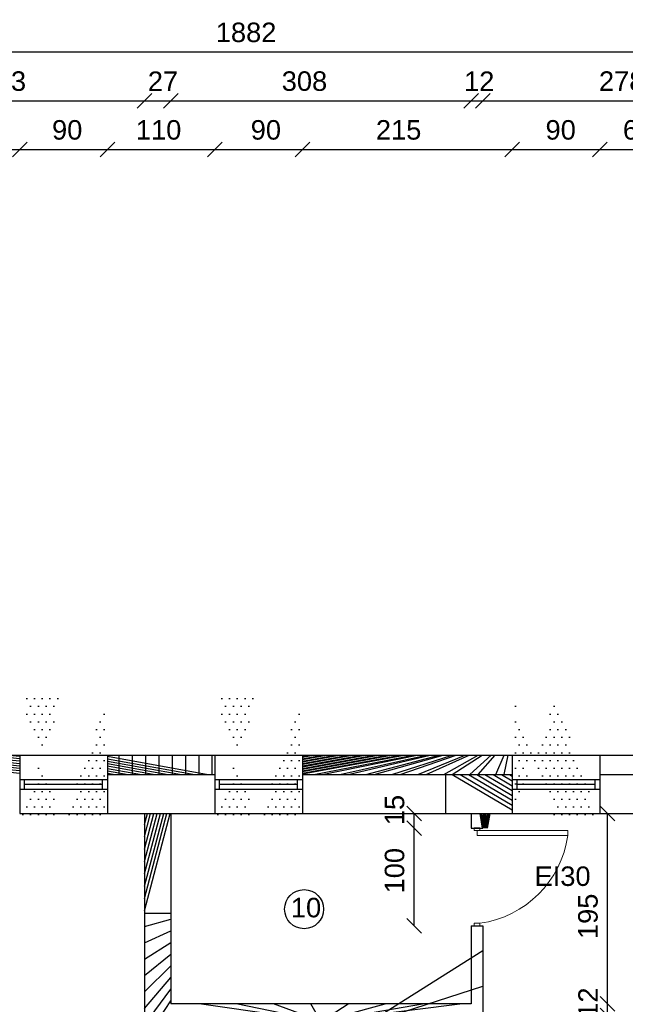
# Model space of a CAD drawing. Header units: millimetres. Extents: x 6528 to 149658, y 3342 to 12852.
# Tile 90 of 122: x 78272 to 78893, y 8598 to 9608. Entities that reach past the tile are written whole.
import ezdxf

# ---------------------------------------------------------------- set-up
doc = ezdxf.new("R2010")
doc.units = ezdxf.units.MM
doc.styles.get("Standard").update_dxf_attribs({"font": 'arial.ttf'})
doc.dimstyles.new('ISO-25', dxfattribs={"dimtxt": 2.5, "dimasz": 2.5, "dimexe": 1.25, "dimexo": 0.625, "dimtad": 1, "dimtxsty": 'Standard', "dimcen": 2.5, "dimadec": 0, "dimazin": 0, "dimtfac": 1, "dimtmove": 0, "dimatfit": 3, "dimfxl": 1, "dimarcsym": 0})

# ---------------------------------------------------------------- blocks, each defined once
blk = doc.blocks.new('_Oblique')
at = {"color": 0, "linetype": 'ByBlock', "lineweight": -2}
blk.add_line((-0.5, -0.5), (0.5, 0.5), dxfattribs=at)
blk = doc.blocks.new('*D2611')
at = {"color": 0, "lineweight": -2, "transparency": 16777216}
blk.add_line((78426.85100691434, 9524.738408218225), (78734.85100739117, 9524.738408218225), dxfattribs=at)
at = {"layer": 'Defpoints', "color": 0, "transparency": 16777216}
for p in [(78734.85100739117, 9524.738408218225), (78426.85100691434, 8793.670604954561), (78734.85100739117, 8786.17059684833)]:
    blk.add_point(p, dxfattribs=at)
at = {"color": 0, "lineweight": -2, "transparency": 16777216, "xscale": 15, "yscale": 15, "zscale": 15, "rotation": 180}
blk.add_blockref('_Oblique', (78426.85100691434, 9524.738408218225), dxfattribs=at)
at = {"color": 0, "lineweight": -2, "transparency": 16777216, "xscale": 15, "yscale": 15, "zscale": 15}
blk.add_blockref('_Oblique', (78734.85100739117, 9524.738408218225), dxfattribs=at)
at = {"color": 0, "transparency": 16777216, "insert": (78563.85267536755, 9544.72840691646), "char_height": 20, "attachment_point": 5}
blk.add_mtext('308', dxfattribs=at)
blk = doc.blocks.new('*D2612')
at = {"color": 0, "lineweight": -2, "transparency": 16777216}
blk.add_line((78399.85100691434, 9524.738408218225), (78426.85100691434, 9524.738408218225), dxfattribs=at)
at = {"layer": 'Defpoints', "color": 0, "transparency": 16777216}
for p in [(78426.85100691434, 9524.738408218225), (78399.85100691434, 8793.670604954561), (78426.85100691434, 8793.670604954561)]:
    blk.add_point(p, dxfattribs=at)
at = {"color": 0, "lineweight": -2, "transparency": 16777216, "xscale": 15, "yscale": 15, "zscale": 15, "rotation": 180}
blk.add_blockref('_Oblique', (78399.85100691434, 9524.738408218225), dxfattribs=at)
at = {"color": 0, "lineweight": -2, "transparency": 16777216, "xscale": 15, "yscale": 15, "zscale": 15}
blk.add_blockref('_Oblique', (78426.85100691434, 9524.738408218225), dxfattribs=at)
at = {"color": 0, "transparency": 16777216, "insert": (78418.76561372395, 9544.72840691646), "char_height": 20, "attachment_point": 5}
blk.add_mtext('27', dxfattribs=at)
blk = doc.blocks.new('*D2615')
at = {"color": 0, "lineweight": -2, "transparency": 16777216}
blk.add_line((77479.85100667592, 9574.738408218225), (79361.85100691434, 9574.738408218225), dxfattribs=at)
at = {"layer": 'Defpoints', "color": 0, "transparency": 16777216}
for p in [(79361.85100691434, 9574.738408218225), (77479.85100667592, 8853.67060507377), (79361.85100691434, 8853.67060507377)]:
    blk.add_point(p, dxfattribs=at)
at = {"color": 0, "lineweight": -2, "transparency": 16777216, "xscale": 15, "yscale": 15, "zscale": 15, "rotation": 180}
blk.add_blockref('_Oblique', (77479.85100667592, 9574.738408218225), dxfattribs=at)
at = {"color": 0, "lineweight": -2, "transparency": 16777216, "xscale": 15, "yscale": 15, "zscale": 15}
blk.add_blockref('_Oblique', (79361.85100691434, 9574.738408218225), dxfattribs=at)
at = {"color": 0, "transparency": 16777216, "insert": (78503.99978797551, 9594.72840691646), "char_height": 20, "attachment_point": 5}
blk.add_mtext('1882', dxfattribs=at)
blk = doc.blocks.new('*D2712')
at = {"color": 0, "lineweight": -2, "transparency": 16777216}
blk.add_line((78073.85100691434, 9474.738408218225), (78271.85100691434, 9474.738408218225), dxfattribs=at)
at = {"layer": 'Defpoints', "color": 0, "transparency": 16777216}
for p in [(78271.85100691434, 9474.738408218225), (78073.85100691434, 8853.670605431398), (78271.85100691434, 8853.670605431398)]:
    blk.add_point(p, dxfattribs=at)
at = {"color": 0, "lineweight": -2, "transparency": 16777216, "xscale": 15, "yscale": 15, "zscale": 15, "rotation": 180}
blk.add_blockref('_Oblique', (78073.85100691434, 9474.738408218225), dxfattribs=at)
at = {"color": 0, "lineweight": -2, "transparency": 16777216, "xscale": 15, "yscale": 15, "zscale": 15}
blk.add_blockref('_Oblique', (78271.85100691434, 9474.738408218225), dxfattribs=at)
at = {"color": 0, "transparency": 16777216, "insert": (78160.33957760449, 9494.72840691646), "char_height": 20, "attachment_point": 5}
blk.add_mtext('198', dxfattribs=at)
blk = doc.blocks.new('*D2713')
at = {"color": 0, "lineweight": -2, "transparency": 16777216}
blk.add_line((78271.85100691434, 9474.738408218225), (78361.85100691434, 9474.738408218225), dxfattribs=at)
at = {"layer": 'Defpoints', "color": 0, "transparency": 16777216}
for p in [(78361.85100691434, 9474.738408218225), (78271.85100691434, 8853.67060507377), (78361.85100691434, 8853.670605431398)]:
    blk.add_point(p, dxfattribs=at)
at = {"color": 0, "lineweight": -2, "transparency": 16777216, "xscale": 15, "yscale": 15, "zscale": 15, "rotation": 180}
blk.add_blockref('_Oblique', (78271.85100691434, 9474.738408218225), dxfattribs=at)
at = {"color": 0, "lineweight": -2, "transparency": 16777216, "xscale": 15, "yscale": 15, "zscale": 15}
blk.add_blockref('_Oblique', (78361.85100691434, 9474.738408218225), dxfattribs=at)
at = {"color": 0, "transparency": 16777216, "insert": (78320.55841152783, 9494.72840691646), "char_height": 20, "attachment_point": 5}
blk.add_mtext('90', dxfattribs=at)
blk = doc.blocks.new('*D2714')
at = {"color": 0, "lineweight": -2, "transparency": 16777216}
blk.add_line((78361.85100691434, 9474.738408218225), (78471.85100596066, 9474.738408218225), dxfattribs=at)
at = {"layer": 'Defpoints', "color": 0, "transparency": 16777216}
for p in [(78471.85100596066, 9474.738408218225), (78361.85100691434, 8853.67060507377), (78471.85100596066, 8793.670604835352)]:
    blk.add_point(p, dxfattribs=at)
at = {"color": 0, "lineweight": -2, "transparency": 16777216, "xscale": 15, "yscale": 15, "zscale": 15, "rotation": 180}
blk.add_blockref('_Oblique', (78361.85100691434, 9474.738408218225), dxfattribs=at)
at = {"color": 0, "lineweight": -2, "transparency": 16777216, "xscale": 15, "yscale": 15, "zscale": 15}
blk.add_blockref('_Oblique', (78471.85100596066, 9474.738408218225), dxfattribs=at)
at = {"color": 0, "transparency": 16777216, "insert": (78414.29469387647, 9494.72840691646), "char_height": 20, "attachment_point": 5}
blk.add_mtext('110', dxfattribs=at)
blk = doc.blocks.new('*D2715')
at = {"color": 0, "lineweight": -2, "transparency": 16777216}
blk.add_line((78471.85100691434, 9474.738408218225), (78561.85100691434, 9474.738408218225), dxfattribs=at)
at = {"layer": 'Defpoints', "color": 0, "transparency": 16777216}
for p in [(78561.85100691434, 9474.738408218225), (78471.85100691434, 8853.67060507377), (78561.85100691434, 8853.670604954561)]:
    blk.add_point(p, dxfattribs=at)
at = {"color": 0, "lineweight": -2, "transparency": 16777216, "xscale": 15, "yscale": 15, "zscale": 15, "rotation": 180}
blk.add_blockref('_Oblique', (78471.85100691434, 9474.738408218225), dxfattribs=at)
at = {"color": 0, "lineweight": -2, "transparency": 16777216, "xscale": 15, "yscale": 15, "zscale": 15}
blk.add_blockref('_Oblique', (78561.85100691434, 9474.738408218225), dxfattribs=at)
at = {"color": 0, "transparency": 16777216, "insert": (78524.29469387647, 9494.72840691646), "char_height": 20, "attachment_point": 5}
blk.add_mtext('90', dxfattribs=at)
blk = doc.blocks.new('*D2716')
at = {"color": 0, "lineweight": -2, "transparency": 16777216}
blk.add_line((78561.85100691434, 9474.738408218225), (78776.85100691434, 9474.738408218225), dxfattribs=at)
at = {"layer": 'Defpoints', "color": 0, "transparency": 16777216}
for p in [(78776.85100691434, 9474.738408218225), (78561.85100691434, 8853.670604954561), (78776.85100691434, 8853.670605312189)]:
    blk.add_point(p, dxfattribs=at)
at = {"color": 0, "lineweight": -2, "transparency": 16777216, "xscale": 15, "yscale": 15, "zscale": 15, "rotation": 180}
blk.add_blockref('_Oblique', (78561.85100691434, 9474.738408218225), dxfattribs=at)
at = {"color": 0, "lineweight": -2, "transparency": 16777216, "xscale": 15, "yscale": 15, "zscale": 15}
blk.add_blockref('_Oblique', (78776.85100691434, 9474.738408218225), dxfattribs=at)
at = {"color": 0, "transparency": 16777216, "insert": (78660.40581362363, 9494.72840691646), "char_height": 20, "attachment_point": 5}
blk.add_mtext('215', dxfattribs=at)
blk = doc.blocks.new('*D2717')
at = {"color": 0, "lineweight": -2, "transparency": 16777216}
blk.add_line((78776.85100691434, 9474.738408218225), (78866.85100691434, 9474.738408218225), dxfattribs=at)
at = {"layer": 'Defpoints', "color": 0, "transparency": 16777216}
for p in [(78866.85100691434, 9474.738408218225), (78776.85100691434, 8853.670605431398), (78866.85100691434, 8853.670605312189)]:
    blk.add_point(p, dxfattribs=at)
at = {"color": 0, "lineweight": -2, "transparency": 16777216, "xscale": 15, "yscale": 15, "zscale": 15, "rotation": 180}
blk.add_blockref('_Oblique', (78776.85100691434, 9474.738408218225), dxfattribs=at)
at = {"color": 0, "lineweight": -2, "transparency": 16777216, "xscale": 15, "yscale": 15, "zscale": 15}
blk.add_blockref('_Oblique', (78866.85100691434, 9474.738408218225), dxfattribs=at)
at = {"color": 0, "transparency": 16777216, "insert": (78826.60307781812, 9494.72840691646), "char_height": 20, "attachment_point": 5}
blk.add_mtext('90', dxfattribs=at)
blk = doc.blocks.new('*D2718')
at = {"color": 0, "lineweight": -2, "transparency": 16777216}
blk.add_line((78866.85100691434, 9474.738408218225), (78926.85100691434, 9474.738408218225), dxfattribs=at)
at = {"layer": 'Defpoints', "color": 0, "transparency": 16777216}
for p in [(78926.85100691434, 9474.738408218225), (78866.85100691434, 8853.670605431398), (78926.85100691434, 8853.67060507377)]:
    blk.add_point(p, dxfattribs=at)
at = {"color": 0, "lineweight": -2, "transparency": 16777216, "xscale": 15, "yscale": 15, "zscale": 15, "rotation": 180}
blk.add_blockref('_Oblique', (78866.85100691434, 9474.738408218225), dxfattribs=at)
at = {"color": 0, "lineweight": -2, "transparency": 16777216, "xscale": 15, "yscale": 15, "zscale": 15}
blk.add_blockref('_Oblique', (78926.85100691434, 9474.738408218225), dxfattribs=at)
at = {"color": 0, "transparency": 16777216, "insert": (78905.93522160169, 9494.72840691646), "char_height": 20, "attachment_point": 5}
blk.add_mtext('60', dxfattribs=at)
blk = doc.blocks.new('*D2725')
at = {"color": 0, "lineweight": -2, "transparency": 16777216}
blk.add_line((78096.85100691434, 9524.738408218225), (78399.85100691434, 9524.738408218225), dxfattribs=at)
at = {"layer": 'Defpoints', "color": 0, "transparency": 16777216}
for p in [(78399.85100691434, 9524.738408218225), (78096.85100691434, 8853.67060507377), (78399.85100691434, 8793.670604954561)]:
    blk.add_point(p, dxfattribs=at)
at = {"color": 0, "lineweight": -2, "transparency": 16777216, "xscale": 15, "yscale": 15, "zscale": 15, "rotation": 180}
blk.add_blockref('_Oblique', (78096.85100691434, 9524.738408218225), dxfattribs=at)
at = {"color": 0, "lineweight": -2, "transparency": 16777216, "xscale": 15, "yscale": 15, "zscale": 15}
blk.add_blockref('_Oblique', (78399.85100691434, 9524.738408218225), dxfattribs=at)
at = {"color": 0, "transparency": 16777216, "insert": (78255.1194059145, 9544.72840691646), "char_height": 20, "attachment_point": 5}
blk.add_mtext('303', dxfattribs=at)
blk = doc.blocks.new('*D2726')
at = {"color": 0, "lineweight": -2, "transparency": 16777216}
blk.add_line((78734.85100739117, 9524.738408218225), (78746.85100739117, 9524.738408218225), dxfattribs=at)
at = {"layer": 'Defpoints', "color": 0, "transparency": 16777216}
for p in [(78746.85100739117, 9524.738408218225), (78734.85100739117, 8786.17059672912), (78746.85100739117, 8793.670605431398)]:
    blk.add_point(p, dxfattribs=at)
at = {"color": 0, "lineweight": -2, "transparency": 16777216, "xscale": 15, "yscale": 15, "zscale": 15, "rotation": 180}
blk.add_blockref('_Oblique', (78734.85100739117, 9524.738408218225), dxfattribs=at)
at = {"color": 0, "lineweight": -2, "transparency": 16777216, "xscale": 15, "yscale": 15, "zscale": 15}
blk.add_blockref('_Oblique', (78746.85100739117, 9524.738408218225), dxfattribs=at)
at = {"color": 0, "transparency": 16777216, "insert": (78743.03764002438, 9544.72840691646), "char_height": 20, "attachment_point": 5}
blk.add_mtext('12', dxfattribs=at)
blk = doc.blocks.new('*D2727')
at = {"color": 0, "lineweight": -2, "transparency": 16777216}
blk.add_line((78746.85100739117, 9524.738408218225), (79024.85100476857, 9524.738408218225), dxfattribs=at)
at = {"layer": 'Defpoints', "color": 0, "transparency": 16777216}
for p in [(79024.85100476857, 9524.738408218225), (78746.85100739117, 8793.67060519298), (79024.85100476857, 8793.670604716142)]:
    blk.add_point(p, dxfattribs=at)
at = {"color": 0, "lineweight": -2, "transparency": 16777216, "xscale": 15, "yscale": 15, "zscale": 15, "rotation": 180}
blk.add_blockref('_Oblique', (78746.85100739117, 9524.738408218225), dxfattribs=at)
at = {"color": 0, "lineweight": -2, "transparency": 16777216, "xscale": 15, "yscale": 15, "zscale": 15}
blk.add_blockref('_Oblique', (79024.85100476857, 9524.738408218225), dxfattribs=at)
at = {"color": 0, "transparency": 16777216, "insert": (78889.12413232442, 9544.72840691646), "char_height": 20, "attachment_point": 5}
blk.add_mtext('278', dxfattribs=at)
blk = doc.blocks.new('*D2949')
at = {"color": 0, "lineweight": -2, "transparency": 16777216}
blk.add_line((78676.32205717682, 8778.670596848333), (78676.32205717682, 8793.670605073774), dxfattribs=at)
at = {"layer": 'Defpoints', "color": 0, "transparency": 16777216}
for p in [(78676.32205717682, 8793.670605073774), (78734.8510073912, 8793.670605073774), (78734.8510073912, 8778.670596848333)]:
    blk.add_point(p, dxfattribs=at)
at = {"color": 0, "lineweight": -2, "transparency": 16777216, "xscale": 15, "yscale": 15, "zscale": 15}
for p, rotation in [((78676.32205717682, 8793.670605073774), 90), ((78676.32205717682, 8778.670596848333), 270)]:
    blk.add_blockref('_Oblique', p, dxfattribs=dict(at, rotation=rotation))
at = {"color": 0, "transparency": 16777216, "insert": (78656.33204929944, 8797.313542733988), "char_height": 20, "attachment_point": 5, "rotation": 90}
blk.add_mtext('15', dxfattribs=at)
blk = doc.blocks.new('*D2950')
at = {"color": 0, "lineweight": -2, "transparency": 16777216}
blk.add_line((78676.32205908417, 8678.670596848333), (78676.32205908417, 8778.67059732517), dxfattribs=at)
at = {"layer": 'Defpoints', "color": 0, "transparency": 16777216}
for p in [(78676.32205908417, 8778.67059732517), (78734.8510073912, 8778.67059732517), (78734.8510085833, 8678.670596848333)]:
    blk.add_point(p, dxfattribs=at)
at = {"color": 0, "lineweight": -2, "transparency": 16777216, "xscale": 15, "yscale": 15, "zscale": 15}
for p, rotation in [((78676.32205908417, 8778.67059732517), 90), ((78676.32205908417, 8678.670596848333), 270)]:
    blk.add_blockref('_Oblique', p, dxfattribs=dict(at, rotation=rotation))
at = {"color": 0, "transparency": 16777216, "insert": (78656.33204929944, 8735.085391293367), "char_height": 20, "attachment_point": 5, "rotation": 90}
blk.add_mtext('100', dxfattribs=at)
blk = doc.blocks.new('*D2964')
at = {"color": 0, "lineweight": -2, "transparency": 16777216}
blk.add_line((78874.6360108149, 8586.670607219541), (78874.6360108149, 8598.67060733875), dxfattribs=at)
at = {"layer": 'Defpoints', "color": 0, "transparency": 16777216}
for p in [(78734.85101168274, 8598.67060733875), (78874.6360108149, 8598.67060733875), (78734.85101168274, 8586.670607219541)]:
    blk.add_point(p, dxfattribs=at)
at = {"color": 0, "lineweight": -2, "transparency": 16777216, "xscale": 15, "yscale": 15, "zscale": 15}
for p, rotation in [((78874.6360108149, 8598.67060733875), 90), ((78874.6360108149, 8586.670607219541), 270)]:
    blk.add_blockref('_Oblique', p, dxfattribs=dict(at, rotation=rotation))
at = {"color": 0, "transparency": 16777216, "insert": (78854.64599340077, 8599.778612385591), "char_height": 20, "attachment_point": 5, "rotation": 90}
blk.add_mtext('12', dxfattribs=at)
blk = doc.blocks.new('*D2965')
at = {"color": 0, "lineweight": -2, "transparency": 16777216}
blk.add_line((78874.63601558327, 8598.670607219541), (78874.63601558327, 8793.670605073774), dxfattribs=at)
at = {"layer": 'Defpoints', "color": 0, "transparency": 16777216}
for p in [(78734.8510073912, 8793.670605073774), (78874.63601558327, 8793.670605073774), (78734.85101406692, 8598.670607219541)]:
    blk.add_point(p, dxfattribs=at)
at = {"color": 0, "lineweight": -2, "transparency": 16777216, "xscale": 15, "yscale": 15, "zscale": 15}
for p, rotation in [((78874.63601558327, 8793.670605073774), 90), ((78874.63601558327, 8598.670607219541), 270)]:
    blk.add_blockref('_Oblique', p, dxfattribs=dict(at, rotation=rotation))
at = {"color": 0, "transparency": 16777216, "insert": (78854.64599578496, 8688.25565672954), "char_height": 20, "attachment_point": 5, "rotation": 90}
blk.add_mtext('195', dxfattribs=at)

msp = doc.modelspace()

# ---------------------------------------------------------------- hatches: boundary and pattern name
h = msp.add_hatch()
h.set_pattern_fill('ANSI37', color=256, scale=5)
h.set_pattern_definition([(45, (-1177784256.190767, -935731374.6151185), (-11.22532015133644, 11.22532015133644), []), (135, (-1177784256.190767, -935731374.6151185), (-11.22532015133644, -11.22532015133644), [])])
h.paths.add_polyline_path([(77815.85100691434, 8853.670604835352), (77755.85100691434, 8853.670604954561), (77755.85100691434, 8833.67060507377), (77815.85100691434, 8833.67060507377)])
h.paths.add_polyline_path([(77965.85100691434, 8853.67060507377), (77905.85100691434, 8853.670604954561), (77905.85100691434, 8833.67060507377), (77965.85100691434, 8833.67060519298)])
h.paths.add_polyline_path([(78271.85100691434, 8853.67060507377), (78073.85100691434, 8853.67060507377), (78073.85100691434, 8833.67060519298), (78271.85100691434, 8833.670604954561)])
h.paths.add_polyline_path([(78471.85100691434, 8853.670604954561), (78361.85100691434, 8853.67060507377), (78361.85100691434, 8833.670604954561), (78471.85100691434, 8833.670604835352)])
h.paths.add_polyline_path([(78776.85100691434, 8853.670604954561), (78561.85100691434, 8853.670604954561), (78561.85100691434, 8833.670604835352), (78776.85100691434, 8833.670604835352)])
h.paths.add_polyline_path([(78926.85100691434, 8853.670604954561), (78866.85100691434, 8853.670604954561), (78866.85100691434, 8833.670604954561), (78926.85100691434, 8833.670604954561)])
h.paths.add_polyline_path([(79076.85100691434, 8853.670604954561), (79016.85100691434, 8853.670604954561), (79016.85100691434, 8833.670604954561), (79076.85100691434, 8833.670604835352)])
h.paths.add_polyline_path([(79361.85100691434, 8853.67060507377), (79166.85100691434, 8853.670604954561), (79166.85100691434, 8833.670604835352), (79341.85100691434, 8833.670604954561), (79341.85100691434, 8768.670604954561), (79361.85100691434, 8768.670604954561)])
h = msp.add_hatch()
h.set_pattern_fill('DOTS', color=256, scale=5)
h.set_pattern_definition([(0, (-1177787689.729524, -935731374.6151186), (3.96875, 7.9375), [0, -7.9375])])
h.paths.add_polyline_path([(78361.85100691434, 8853.670604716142), (78316.06009428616, 8853.670604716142), (78316.27312843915, 8828.670604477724), (78361.85100691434, 8828.670604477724)])
h.paths.add_polyline_path([(78361.85100691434, 8818.670604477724), (78316.35834233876, 8818.670604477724), (78316.57137649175, 8793.670604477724), (78361.85100691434, 8793.670604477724)])
h.paths.add_polyline_path([(78316.35834233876, 8818.670604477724), (78271.85100691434, 8818.670604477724), (78271.85100691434, 8793.670604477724), (78316.57137649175, 8793.670604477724)])
h.paths.add_polyline_path([(78316.06009428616, 8853.670604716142), (78271.85100691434, 8853.670604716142), (78271.85100691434, 8828.670604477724), (78316.27312843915, 8828.670604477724)])
h = msp.add_hatch()
h.set_pattern_fill('DOTS', color=256, scale=5)
h.set_pattern_definition([(0, (-1177787489.729524, -935731374.6151186), (3.96875, 7.9375), [0, -7.9375])])
h.paths.add_polyline_path([(78561.85100691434, 8853.670604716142), (78516.06009428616, 8853.670604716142), (78516.27312843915, 8828.670604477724), (78561.85100691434, 8828.670604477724)])
h.paths.add_polyline_path([(78561.85100691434, 8818.670604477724), (78516.35834233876, 8818.670604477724), (78516.57137649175, 8793.670604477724), (78561.85100691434, 8793.670604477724)])
h.paths.add_polyline_path([(78516.35834233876, 8818.670604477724), (78471.85100691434, 8818.670604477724), (78471.85100691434, 8793.670604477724), (78516.57137649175, 8793.670604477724)])
h.paths.add_polyline_path([(78516.06009428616, 8853.670604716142), (78471.85100691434, 8853.670604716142), (78471.85100691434, 8828.670604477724), (78516.27312843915, 8828.670604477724)])
h = msp.add_hatch()
h.set_pattern_fill('DOTS', color=256, scale=5)
h.set_pattern_definition([(0, (-1177787184.729524, -935731374.6151184), (3.96875, 7.9375), [0, -7.9375])])
h.paths.add_polyline_path([(78866.85100715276, 8853.670604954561), (78821.06009452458, 8853.670604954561), (78821.27312867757, 8828.670604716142), (78866.85100715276, 8828.670604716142)])
h.paths.add_polyline_path([(78866.85100715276, 8818.670604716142), (78821.35834257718, 8818.670604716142), (78821.57137673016, 8793.670604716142), (78866.85100715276, 8793.670604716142)])
h.paths.add_polyline_path([(78821.35834257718, 8818.670604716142), (78776.85100715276, 8818.670604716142), (78776.85100715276, 8793.670604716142), (78821.57137673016, 8793.670604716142)])
h.paths.add_polyline_path([(78821.06009452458, 8853.670604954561), (78776.85100715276, 8853.670604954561), (78776.85100715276, 8828.670604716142), (78821.27312867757, 8828.670604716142)])
h = msp.add_hatch()
h.set_pattern_fill('ANSI31', color=256, scale=5)
h.set_pattern_definition([(45, (-1177784256.190767, -935731374.6151185), (-11.22532015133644, 11.22532015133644), [])])
h.paths.add_polyline_path([(78776.85100691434, 8793.67060519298), (78776.85100691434, 8833.670604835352), (78708.85100691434, 8833.670604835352), (78708.85100691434, 8793.67060507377)])
h = msp.add_hatch()
h.set_pattern_fill('ANSI31', color=256, scale=5)
h.set_pattern_definition([(45, (-1177784248.190767, -935731374.6151185), (-11.22532015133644, 11.22532015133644), [])])
h.paths.add_polyline_path([(78754.85100739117, 8793.67060507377), (78742.85100739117, 8793.67060507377), (78742.85100739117, 8778.67059672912), (78745.85100739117, 8778.67059672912), (78745.85100739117, 8778.67059684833), (78751.85100739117, 8778.67059684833), (78754.85100739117, 8778.67059684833)])
h.paths.add_polyline_path([(78746.85100739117, 8678.67059684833), (78734.85100739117, 8678.67059672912), (78734.85100739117, 8598.670604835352), (78426.85100691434, 8598.670604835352), (78426.85100691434, 8695.187343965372), (78426.85100691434, 8793.670604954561), (78399.85100691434, 8793.670604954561), (78399.85100691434, 8691.670604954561), (78399.85100691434, 8420.670604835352), (78426.85100691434, 8420.670604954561), (78426.85100691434, 8586.670604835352), (78734.85100739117, 8586.670604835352), (78734.85100739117, 8420.670604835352), (78734.85100739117, 8383.670604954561), (78746.85100739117, 8383.670604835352)])
h.paths.add_polyline_path([(78734.85100739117, 8420.670604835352), (78554.85100691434, 8420.670604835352), (78554.85100691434, 8408.670604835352), (78734.85100739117, 8408.670604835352)], flags=17)
h.paths.add_polyline_path([(78446.85100691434, 8420.670604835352), (78379.85100691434, 8420.67060507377), (78379.85100691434, 8408.670604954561), (78446.85100691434, 8408.670604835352)])
h.paths.add_polyline_path([(78279.85100691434, 8420.670604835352), (78104.85100691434, 8420.670604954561), (78104.85100691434, 8408.670604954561), (78279.85100691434, 8408.670604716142)])
h.paths.add_polyline_path([(78104.85100691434, 8793.670604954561), (78092.85100691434, 8793.670604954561), (78092.85100691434, 8383.670604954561), (78104.85100691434, 8383.67060507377)])
h.paths.add_polyline_path([(78092.85100691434, 8283.670604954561), (78092.85100691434, 8243.670604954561), (78104.85100691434, 8243.670604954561), (78104.85100715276, 8283.67060507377)])

# ---------------------------------------------------------------- linework, layer by layer
at = {"lineweight": 30}
for p, q in [((78073.85100691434, 8853.67060507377), (78271.85100691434, 8853.67060507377)), ((78271.85100691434, 8853.67060507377), (78271.85100691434, 8793.670604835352)), ((78361.85100691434, 8853.67060507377), (78471.85100691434, 8853.670604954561)), ((78361.85100691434, 8853.67060507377), (78361.85100691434, 8793.670604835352)), ((78471.85100691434, 8853.67060507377), (78471.85100691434, 8793.670604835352)), ((78561.85100691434, 8853.67060507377), (78561.85100691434, 8793.670604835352)), ((78561.85100691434, 8853.670604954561), (78776.85100691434, 8853.670604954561)), ((78776.85100691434, 8853.67060507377), (78776.85100691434, 8793.670604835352)), ((78866.85100691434, 8853.67060507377), (78866.85100691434, 8793.670604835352)), ((78866.85100691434, 8853.670604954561), (78926.85100691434, 8853.670604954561)), ((78361.85100691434, 8833.670604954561), (78471.85100691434, 8833.670604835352)), ((78561.85100691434, 8833.670604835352), (78776.85100691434, 8833.670604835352)), ((78708.85100691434, 8793.670604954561), (78708.85100691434, 8833.670604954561)), ((78866.85100691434, 8833.670604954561), (78926.85100715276, 8833.670604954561)), ((78361.85100691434, 8793.670604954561), (78399.85100691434, 8793.670604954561)), ((78361.85100691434, 8793.670604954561), (78399.85100691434, 8793.670604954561)), ((78399.85100691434, 8793.670604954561), (78399.85100691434, 8691.67060507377)), ((78399.85100691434, 8793.670604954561), (78399.85100691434, 8691.670604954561)), ((78399.85100691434, 8793.670604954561), (78426.85100691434, 8793.670604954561)), ((78426.85100691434, 8793.670604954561), (78471.85100691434, 8793.670604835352)), ((78426.85100691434, 8793.670604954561), (78426.85100691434, 8691.670604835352)), ((78426.85100691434, 8793.670604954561), (78471.85100691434, 8793.670604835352)), ((78561.85100691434, 8793.670604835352), (78776.85100691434, 8793.67060519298)), ((78561.85100691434, 8793.670604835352), (78776.85100691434, 8793.67060519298)), ((78734.85100739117, 8793.67059672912), (78734.85100739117, 8778.67059672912)), ((78746.85100739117, 8793.67059672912), (78746.85100739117, 8778.670596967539)), ((78866.85100715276, 8793.670604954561), (78926.85100715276, 8793.67060507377)), ((78734.85100739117, 8778.67059672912), (78746.85100739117, 8778.67059684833)), ((78426.85100691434, 8695.187343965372), (78426.85100691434, 8598.670604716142)), ((78399.85100691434, 8691.67060507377), (78399.85100691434, 8420.670604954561)), ((78399.85100691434, 8691.670604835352), (78426.85100691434, 8691.670604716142)), ((78734.85100739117, 8678.67059672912), (78734.85100739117, 8598.670604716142)), ((78734.85100739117, 8678.67059672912), (78746.85100739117, 8678.67059684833)), ((78746.85100739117, 8678.670596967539), (78746.85100739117, 8383.670604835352)), ((78734.85100739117, 8598.670604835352), (78426.85100691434, 8598.670604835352))]:
    msp.add_line(p, q, dxfattribs=at)
for p, q in [((78271.85100691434, 8853.670605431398), (78361.85100691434, 8853.670605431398)), ((78471.85100691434, 8853.67060507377), (78561.85100691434, 8853.67060507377)), ((78776.85100691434, 8853.670605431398), (78866.85100691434, 8853.670605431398)), ((78271.85100691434, 8828.67060519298), (78361.85100691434, 8828.67060519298)), ((78276.85100691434, 8818.67060519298), (78276.85100691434, 8828.67060519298)), ((78356.85100691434, 8818.67060519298), (78356.85100691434, 8828.67060519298)), ((78471.85100691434, 8828.670604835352), (78561.85100691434, 8828.670604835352)), ((78476.85100691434, 8818.670604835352), (78476.85100691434, 8828.670604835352)), ((78556.85100691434, 8818.670604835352), (78556.85100691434, 8828.670604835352)), ((78776.85100691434, 8828.67060519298), (78866.85100691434, 8828.67060519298)), ((78781.85100691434, 8818.67060519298), (78781.85100691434, 8828.67060519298)), ((78861.85100691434, 8818.67060519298), (78861.85100691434, 8828.67060519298)), ((78271.85100691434, 8818.67060519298), (78361.85100691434, 8818.67060519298)), ((78271.85100691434, 8818.67060519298), (78276.85100691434, 8818.67060519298)), ((78276.85100691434, 8823.67060519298), (78356.85100691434, 8823.67060519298)), ((78471.85100691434, 8818.670604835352), (78561.85100691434, 8818.670604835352)), ((78471.85100691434, 8818.670604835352), (78476.85100691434, 8818.670604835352)), ((78476.85100691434, 8823.670604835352), (78556.85100691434, 8823.670604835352)), ((78776.85100691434, 8818.67060519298), (78866.85100691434, 8818.67060519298)), ((78776.85100691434, 8818.67060519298), (78781.85100691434, 8818.67060519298)), ((78781.85100691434, 8823.67060519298), (78861.85100691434, 8823.67060519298)), ((78271.85100691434, 8793.67060519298), (78361.85100691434, 8793.67060519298)), ((78471.85100691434, 8793.670604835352), (78561.85100691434, 8793.670604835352)), ((78734.85100739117, 8793.67059672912), (78734.85100739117, 8778.67059672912)), ((78776.85100691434, 8793.67060519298), (78866.85100691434, 8793.67060519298)), ((78743.85100739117, 8778.67059684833), (78737.85100739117, 8778.67059684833))]:
    msp.add_line(p, q)
at = {"lineweight": 20}
for p, q in [((78737.85100739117, 8776.17059684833), (78737.85100739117, 8778.67059684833)), ((78740.85100739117, 8776.17059684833), (78737.85100739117, 8776.17059684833)), ((78740.85100739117, 8776.17059684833), (78740.85100739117, 8771.17059684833)), ((78740.85100739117, 8776.17059684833), (78743.85100739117, 8776.17059684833)), ((78743.85100739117, 8776.17059684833), (78743.85100739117, 8778.67059684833)), ((78743.85100739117, 8776.17059684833), (78833.85100739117, 8776.17059684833)), ((78833.85100739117, 8776.17059684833), (78833.85100739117, 8771.17059684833)), ((78833.85100739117, 8771.17059684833), (78740.85100739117, 8771.17059684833)), ((78740.8510076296, 8681.17059684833), (78737.8510076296, 8681.17059684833)), ((78737.8510076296, 8681.17059684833), (78737.8510076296, 8678.67059684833)), ((78740.8510076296, 8681.17059684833), (78743.8510076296, 8681.17059684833)), ((78743.8510076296, 8681.17059684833), (78743.8510076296, 8678.67059684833))]:
    msp.add_line(p, q, dxfattribs=at)
msp.add_circle((78563.50721161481, 8695.623097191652), 20)
msp.add_arc((78729.25955312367, 8785.762052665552), 105.6043686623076, 277.9420074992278, 352.0579925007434, dxfattribs=at)

# ---------------------------------------------------------------- texts
at = {"attachment_point": 1}
for s, width, insert, char_height in [('\\pi137.23041;PROJEKTOWANE WEJŚCIE', 600.8919314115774, (77729.63226812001, 9280.535197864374), 18), ('10', 68.36028754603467, (78549.92673103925, 8707.246990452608), 20)]:
    msp.add_mtext_dynamic_manual_height_columns(s, width=width, gutter_width=12.5, heights=[0], dxfattribs=dict(at, insert=insert, char_height=char_height))
at = {"color": 1, "insert": (78799.78132884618, 8739.444090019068), "char_height": 20, "attachment_point": 1}
msp.add_mtext_dynamic_manual_height_columns('EI30', width=37.211574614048, gutter_width=12.5, heights=[0], dxfattribs=at)

# ---------------------------------------------------------------- dimensions: what is measured, and where the dimension line sits
for base, p1, p2, picture, middle in [((79361.85100691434, 9574.738408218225), (77479.85100667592, 8853.67060507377), (79361.85100691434, 8853.67060507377), '*D2615', (78503.99978797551, 9594.72840691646)), ((78399.85100691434, 9524.738408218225), (78096.85100691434, 8853.67060507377), (78399.85100691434, 8793.670604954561), '*D2725', (78255.1194059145, 9544.72840691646)), ((78426.85100691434, 9524.738408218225), (78399.85100691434, 8793.670604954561), (78426.85100691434, 8793.670604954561), '*D2612', (78418.76561372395, 9544.72840691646)), ((78734.85100739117, 9524.738408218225), (78426.85100691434, 8793.670604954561), (78734.85100739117, 8786.17059684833), '*D2611', (78563.85267536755, 9544.72840691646)), ((78746.85100739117, 9524.738408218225), (78734.85100739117, 8786.17059672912), (78746.85100739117, 8793.670605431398), '*D2726', (78743.03764002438, 9544.72840691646)), ((79024.85100476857, 9524.738408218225), (78746.85100739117, 8793.67060519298), (79024.85100476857, 8793.670604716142), '*D2727', (78889.12413232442, 9544.72840691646)), ((78271.85100691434, 9474.738408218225), (78073.85100691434, 8853.670605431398), (78271.85100691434, 8853.670605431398), '*D2712', (78160.33957760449, 9494.72840691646)), ((78361.85100691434, 9474.738408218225), (78271.85100691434, 8853.67060507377), (78361.85100691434, 8853.670605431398), '*D2713', (78320.55841152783, 9494.72840691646)), ((78471.85100596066, 9474.738408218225), (78361.85100691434, 8853.67060507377), (78471.85100596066, 8793.670604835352), '*D2714', (78414.29469387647, 9494.72840691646)), ((78561.85100691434, 9474.738408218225), (78471.85100691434, 8853.67060507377), (78561.85100691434, 8853.670604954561), '*D2715', (78524.29469387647, 9494.72840691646)), ((78776.85100691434, 9474.738408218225), (78561.85100691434, 8853.670604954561), (78776.85100691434, 8853.670605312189), '*D2716', (78660.40581362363, 9494.72840691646)), ((78866.85100691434, 9474.738408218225), (78776.85100691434, 8853.670605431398), (78866.85100691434, 8853.670605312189), '*D2717', (78826.60307781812, 9494.72840691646)), ((78926.85100691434, 9474.738408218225), (78866.85100691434, 8853.670605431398), (78926.85100691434, 8853.67060507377), '*D2718', (78905.93522160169, 9494.72840691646))]:
    dim = msp.add_linear_dim(base=base, p1=p1, p2=p2, dimstyle='ISO-25', override={"dimtxt": 20, "dimasz": 15, "dimblk1": 'Oblique', "dimblk2": 'Oblique', "dimsah": 1, "dimse1": 1, "dimse2": 1, "dimtmove": 2})
    dim.commit()
    dim.dimension.update_dxf_attribs({"geometry": picture, "text_midpoint": middle, "dimtype": 160})
for base, p1, p2, picture, middle in [((78676.32205717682, 8793.670605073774), (78734.85100739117, 8778.67059684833), (78734.85100739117, 8793.67060507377), '*D2949', (78656.33204929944, 8797.313542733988)), ((78874.63601558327, 8793.670605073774), (78734.8510140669, 8598.670607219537), (78734.85100739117, 8793.67060507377), '*D2965', (78854.64599578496, 8688.25565672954)), ((78676.32205908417, 8778.67059732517), (78734.85100858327, 8678.67059684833), (78734.85100739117, 8778.670597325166), '*D2950', (78656.33204929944, 8735.085391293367)), ((78874.6360108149, 8598.67060733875), (78734.85101168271, 8586.670607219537), (78734.85101168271, 8598.670607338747), '*D2964', (78854.64599340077, 8599.778612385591))]:
    dim = msp.add_linear_dim(base=base, p1=p1, p2=p2, angle=90, dimstyle='ISO-25', override={"dimtxt": 20, "dimasz": 15, "dimblk1": 'Oblique', "dimblk2": 'Oblique', "dimsah": 1, "dimse1": 1, "dimse2": 1, "dimtmove": 2})
    dim.commit()
    dim.dimension.update_dxf_attribs({"geometry": picture, "text_midpoint": middle, "dimtype": 160})

doc.saveas('drawing.dxf')
